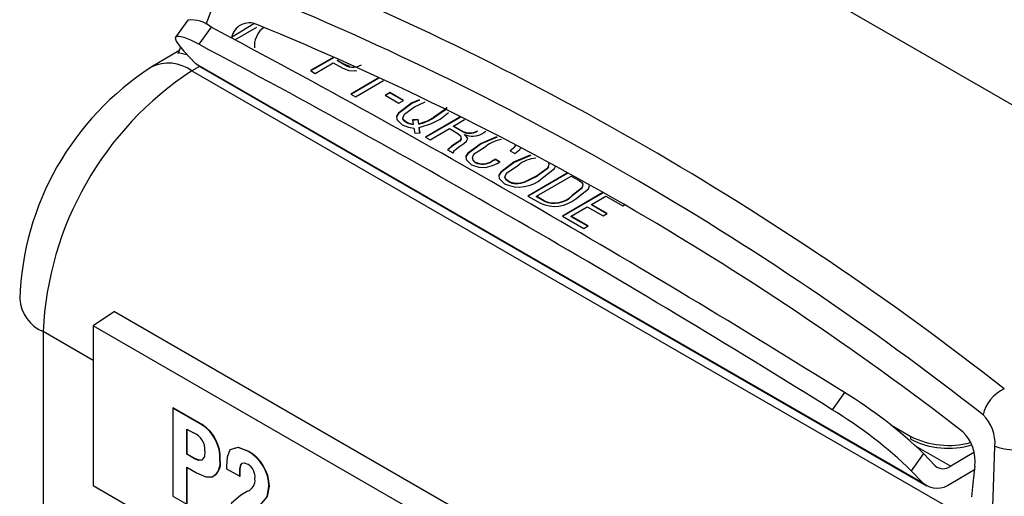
# Model space of a CAD drawing. Header units: millimetres. Extents: x 0 to 559, y 0 to 432.
# Tile 21 of 24: x 351 to 370, y 346 to 355. Entities that reach past the tile are written whole.
import ezdxf

# ---------------------------------------------------------------- set-up
doc = ezdxf.new("R2010")
doc.units = ezdxf.units.MM
doc.header["$LTSCALE"] = 2

msp = doc.modelspace()

# ---------------------------------------------------------------- linework, layer by layer
for p, q in [((360.3061776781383, 359.2375272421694), (374.6293187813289, 350.9689538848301)), ((355.0097926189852, 355.698286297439), (354.8114388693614, 355.1814057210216)), ((354.4761901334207, 355.2659577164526), (354.2452090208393, 354.9441101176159)), ((354.9131505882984, 355.1319066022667), (354.682169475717, 354.81005900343)), ((355.7162670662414, 355.1932623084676), (355.2971017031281, 354.9382696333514)), ((355.3595294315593, 354.8964696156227), (355.7690251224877, 355.1349297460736)), ((354.3364764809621, 354.7590541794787), (354.287717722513, 354.6328223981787)), ((355.7243002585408, 354.7967131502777), (355.7244977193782, 354.7445690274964)), ((354.310056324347, 354.6906549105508), (353.788786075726, 354.3791342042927)), ((354.6200966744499, 354.4526350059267), (354.4031940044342, 354.6818283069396)), ((357.2008105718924, 354.561895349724), (356.7775330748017, 354.315409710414)), ((357.2087389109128, 354.5583467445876), (356.7845746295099, 354.311344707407)), ((357.2828249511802, 354.5089784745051), (357.2984802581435, 354.5180949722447)), ((357.3722978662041, 354.4573268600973), (357.2828249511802, 354.5089784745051)), ((357.2828558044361, 354.5008309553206), (357.2828249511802, 354.5089784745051)), ((354.6917341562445, 354.3962550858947), (354.54901786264, 354.3109651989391)), ((354.6200966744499, 354.4526350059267), (368.2672575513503, 346.5742967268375)), ((354.6898407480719, 354.3973481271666), (368.3370016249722, 346.5190098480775)), ((356.8643516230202, 354.2652904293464), (357.2041268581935, 354.4631505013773)), ((357.2041268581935, 354.4631505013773), (357.2594268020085, 354.4312265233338)), ((357.3723287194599, 354.4491793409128), (357.2828558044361, 354.5008309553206)), ((357.3723287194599, 354.4491793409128), (357.3722978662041, 354.4573268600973)), ((354.54901786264, 354.3109651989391), (369.0234053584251, 345.9550791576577)), ((356.7775330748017, 354.315409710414), (356.8643516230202, 354.2652904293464)), ((358.0491751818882, 354.1751879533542), (357.5370378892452, 353.876956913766)), ((358.0569765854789, 354.1715654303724), (357.5440794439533, 353.872891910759)), ((357.6238564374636, 353.8268376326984), (358.1452803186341, 354.1304764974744)), ((357.5370378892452, 353.876956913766), (357.6238564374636, 353.8268376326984)), ((358.2643726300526, 353.9075776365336), (358.1756811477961, 353.8559302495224)), ((358.1756811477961, 353.8559302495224), (358.4342627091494, 353.7066542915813)), ((358.2644034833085, 353.899430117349), (358.1827227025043, 353.8518652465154)), ((358.5229541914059, 353.7583016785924), (358.2643726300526, 353.9075776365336)), ((358.2644034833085, 353.899430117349), (358.2643726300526, 353.9075776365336)), ((358.5159434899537, 353.7542191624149), (358.2644034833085, 353.899430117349)), ((358.8209976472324, 353.7694956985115), (358.678789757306, 353.7087183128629)), ((358.4342627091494, 353.7066542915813), (358.5229541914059, 353.7583016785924)), ((358.6788206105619, 353.7005707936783), (358.678789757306, 353.7087183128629)), ((358.8241359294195, 353.762676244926), (358.6788206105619, 353.7005707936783)), ((358.7315681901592, 353.6364228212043), (358.9264938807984, 353.7326860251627)), ((359.5762650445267, 353.4420507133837), (358.9363205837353, 353.0693941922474)), ((359.5838343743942, 353.4382930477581), (358.9433621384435, 353.0653291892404)), ((359.0824640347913, 353.4257252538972), (359.0824331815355, 353.4338727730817)), ((359.2071952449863, 353.4036763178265), (359.3658275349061, 353.5308372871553)), ((358.5757662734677, 353.3372645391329), (358.5757354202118, 353.3454120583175)), ((358.7960131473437, 353.3979557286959), (358.6881703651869, 353.3906071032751)), ((358.6881703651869, 353.3906071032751), (358.7042028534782, 353.3066846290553)), ((358.7960440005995, 353.3898082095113), (358.6897072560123, 353.3825622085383)), ((358.704233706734, 353.2985371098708), (358.7042028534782, 353.3066846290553)), ((358.7189235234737, 353.2372204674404), (358.7323416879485, 353.1437207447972)), ((358.8110498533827, 353.31857201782), (358.7960131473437, 353.3979557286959)), ((358.7960440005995, 353.3898082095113), (358.7960131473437, 353.3979557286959)), ((358.8110807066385, 353.3104244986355), (358.7960440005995, 353.3898082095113)), ((358.8110807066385, 353.3104244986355), (358.8110498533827, 353.31857201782)), ((358.8320449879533, 353.1499911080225), (358.818946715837, 353.2467721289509)), ((358.8189775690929, 353.2386246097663), (358.818946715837, 353.2467721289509)), ((358.8309822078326, 353.1499242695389), (358.8189775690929, 353.2386246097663)), ((359.0231391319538, 353.0192749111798), (359.3827062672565, 353.2286603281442)), ((359.3827062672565, 353.2286603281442), (359.5413514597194, 353.137076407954)), ((359.4614042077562, 353.2744882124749), (359.6695095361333, 353.3956734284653)), ((359.6045922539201, 353.191827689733), (359.4614042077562, 353.2744882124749)), ((359.4614350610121, 353.2663406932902), (359.4614042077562, 353.2744882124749)), ((359.604623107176, 353.1836801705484), (359.4614350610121, 353.2663406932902)), ((358.7323416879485, 353.1437207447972), (358.8320449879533, 353.1499911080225)), ((358.9363205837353, 353.0693941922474), (359.0231391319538, 353.0192749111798)), ((359.604623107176, 353.1836801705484), (359.6045922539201, 353.191827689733)), ((359.6642412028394, 353.1161091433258), (359.666339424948, 353.117242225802)), ((359.6642720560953, 353.1079616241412), (359.6642412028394, 353.1161091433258)), ((359.9120774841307, 353.1787501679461), (359.9120466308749, 353.1868976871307)), ((360.268595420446, 353.0739532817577), (359.9802850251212, 352.9485086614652)), ((360.2769194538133, 353.0694141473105), (359.9803158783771, 352.9403611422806)), ((359.9932437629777, 353.1313322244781), (360.0646750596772, 353.179422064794)), ((359.529830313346, 352.9599600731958), (359.5297994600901, 352.9681075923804)), ((359.9803158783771, 352.9403611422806), (359.9802850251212, 352.9485086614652)), ((359.3488256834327, 352.8313963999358), (359.4505184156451, 352.7725541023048)), ((359.4505184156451, 352.7725541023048), (359.4688665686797, 352.7832387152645)), ((360.5247723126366, 352.8125367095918), (360.6117424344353, 352.7623249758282)), ((360.9003156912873, 352.7294732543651), (360.5975387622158, 352.6010480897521)), ((360.9087333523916, 352.7248830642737), (360.5975696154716, 352.5929005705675)), ((359.8689856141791, 352.5907049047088), (359.8689547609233, 352.5988524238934)), ((360.1867454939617, 352.6136857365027), (360.1867146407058, 352.6218332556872)), ((360.3344303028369, 352.6010197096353), (360.247721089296, 352.6510217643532)), ((360.2477519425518, 352.6428742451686), (360.247721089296, 352.6510217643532)), ((360.3268492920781, 352.5972616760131), (360.2477519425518, 352.6428742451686)), ((360.5975387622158, 352.6010480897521), (360.5976029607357, 352.6009045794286)), ((360.5976338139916, 352.592757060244), (360.5976029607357, 352.6009045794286)), ((361.5959125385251, 352.3931363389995), (360.8548748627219, 351.9616105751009)), ((361.6031660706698, 352.3891947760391), (360.8619164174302, 351.9575455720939)), ((361.02039135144, 351.957319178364), (361.6712105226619, 352.3363083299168)), ((361.0350660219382, 352.3459340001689), (361.035133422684, 352.3457925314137)), ((361.0351642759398, 352.3376450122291), (361.035133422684, 352.3457925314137)), ((361.6712105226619, 352.3363083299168), (361.8153879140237, 352.2530764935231)), ((360.497325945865, 352.2279717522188), (360.4972950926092, 352.2361192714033)), ((360.8548748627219, 351.9616105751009), (361.091291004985, 351.8251304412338)), ((361.1645161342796, 351.8741177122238), (361.02039135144, 351.957319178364)), ((361.0204222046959, 351.9491716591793), (361.02039135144, 351.957319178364)), ((361.1645469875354, 351.8659701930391), (361.0204222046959, 351.9491716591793)), ((362.2601810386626, 352.0266993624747), (361.5044513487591, 351.5866180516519)), ((362.267328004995, 352.0226957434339), (361.5114929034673, 351.582553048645)), ((361.6840487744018, 351.9624302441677), (361.6840179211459, 351.9705777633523)), ((362.0497164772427, 351.8034642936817), (362.3207870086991, 351.9613158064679)), ((362.3207870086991, 351.9613158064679), (362.6359465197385, 351.779378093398)), ((361.1645469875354, 351.8659701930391), (361.1645161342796, 351.8741177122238)), ((361.6699678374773, 351.5823266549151), (361.971018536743, 351.757636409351)), ((361.971018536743, 351.757636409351), (362.2667504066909, 351.586914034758)), ((362.3454483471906, 351.6327419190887), (362.0497164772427, 351.8034642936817)), ((362.0497473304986, 351.7953167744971), (362.0497164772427, 351.8034642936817)), ((362.3384376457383, 351.6286594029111), (362.0497473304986, 351.7953167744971)), ((362.6359465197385, 351.779378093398), (362.6663281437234, 351.7970701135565)), ((361.5044513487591, 351.5866180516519), (361.9085880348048, 351.3533149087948)), ((361.9872859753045, 351.3991427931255), (361.6699678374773, 351.5823266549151)), ((361.6699986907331, 351.5741791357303), (361.6699678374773, 351.5823266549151)), ((361.9802752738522, 351.3950602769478), (361.6699986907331, 351.5741791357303)), ((362.2667504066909, 351.586914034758), (362.3454483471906, 351.6327419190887)), ((361.9085880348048, 351.3533149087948), (361.9872859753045, 351.3991427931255)), ((353.1013756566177, 349.7915967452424), (352.6990935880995, 349.5257487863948)), ((353.1013756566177, 349.7915967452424), (365.1315494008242, 342.8467252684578)), ((364.7001546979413, 342.5976836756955), (352.6990935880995, 349.5257487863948)), ((352.6990935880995, 349.5257487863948), (352.6990935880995, 346.5273591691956)), ((352.6990935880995, 348.8757300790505), (351.7605655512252, 349.4175307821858)), ((351.7605655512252, 349.4175307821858), (351.7605655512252, 328.7516301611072)), ((366.7954604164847, 348.2723951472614), (366.5644793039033, 347.9505475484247)), ((354.1935817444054, 347.9819151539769), (354.2006528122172, 347.985997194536)), ((354.1935817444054, 347.9819151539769), (354.1935817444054, 346.3273131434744)), ((354.7378213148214, 347.6674129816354), (354.1935817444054, 347.9819151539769)), ((354.7448923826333, 347.6714950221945), (354.2006528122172, 347.985997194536)), ((354.4571200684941, 347.5868296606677), (354.5802382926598, 347.5157550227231)), ((354.4571200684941, 347.1137212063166), (354.4571200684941, 347.5868296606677)), ((354.4641911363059, 347.1178032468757), (354.4641911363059, 347.5827476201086)), ((354.7378213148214, 347.6674129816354), (354.7448923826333, 347.6714950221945)), ((367.6657957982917, 347.6641417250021), (368.0380083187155, 347.449268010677)), ((368.0382057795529, 347.3971238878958), (368.0380083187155, 347.449268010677)), ((355.6128673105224, 347.1622596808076), (355.6199383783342, 347.1663417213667)), ((368.2813359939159, 347.1253376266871), (368.0503548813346, 346.8034900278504)), ((368.1379447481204, 347.2666398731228), (368.7885077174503, 346.8910778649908)), ((368.4982386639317, 346.8961443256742), (368.2813359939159, 347.1253376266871)), ((369.2238171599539, 347.1445700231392), (368.7885077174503, 346.8910778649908)), ((354.4571200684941, 347.1137212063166), (354.4641911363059, 347.1178032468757)), ((354.6013462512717, 347.0301418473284), (354.4571200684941, 347.1137212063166)), ((354.6084173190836, 347.0342238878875), (354.4641911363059, 347.1178032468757)), ((354.6013462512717, 347.0301418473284), (354.6084173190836, 347.0342238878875)), ((355.075271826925, 347.0042932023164), (355.0823428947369, 347.0083752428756)), ((355.478203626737, 346.9243396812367), (355.4950357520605, 346.9447376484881)), ((354.4571200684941, 346.8707734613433), (354.6379499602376, 346.7663825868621)), ((354.4571200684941, 346.1751757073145), (354.4571200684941, 346.8707734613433)), ((354.4641911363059, 346.1792577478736), (354.4641911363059, 346.8666914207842)), ((355.2031652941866, 346.8885853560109), (355.2034418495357, 346.8424434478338)), ((355.2034418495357, 346.8424434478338), (355.4492633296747, 346.7005337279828)), ((355.4711325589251, 346.9202576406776), (355.478203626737, 346.9243396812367)), ((368.0503548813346, 346.8034900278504), (368.2672575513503, 346.5742967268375)), ((368.7897418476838, 346.5651770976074), (369.2349755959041, 346.8244484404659)), ((354.9401808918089, 346.6910058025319), (354.9472519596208, 346.695087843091)), ((355.4492633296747, 346.7005337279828), (355.4563343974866, 346.7046157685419)), ((352.6990935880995, 346.5273591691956), (364.7001546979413, 339.5992940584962)), ((355.5970882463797, 346.4175913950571), (355.4612500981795, 346.338392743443)), ((355.9982086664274, 346.512730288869), (356.0052797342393, 346.5168123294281)), ((354.1935817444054, 346.3273131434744), (354.4571200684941, 346.1751757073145))]:
    msp.add_line(p, q)
at = {"flags": 128}
for points in [[(354.682169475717, 354.81005900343), (354.5297815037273, 354.8850025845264), (354.4060060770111, 354.9349663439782), (354.3146346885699, 354.9584197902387), (354.2584662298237, 354.9546444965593), (354.239221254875, 354.923756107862), (354.2574892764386, 354.8667007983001), (354.3127107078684, 354.7852262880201), (354.4031940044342, 354.6818283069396)], [(354.4671960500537, 354.6141996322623), (354.4240098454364, 354.6207674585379), (354.3239504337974, 354.6438801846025), (354.3017391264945, 354.6570836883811), (354.3046598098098, 354.6737257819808)], [(354.6898407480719, 354.3973481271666), (354.6677998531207, 354.4113843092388), (354.6200966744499, 354.4526350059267)], [(357.2594268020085, 354.4312265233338), (357.3846515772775, 354.3634424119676), (357.4970608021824, 354.3208418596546)], [(357.5236998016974, 354.394652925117), (357.4520944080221, 354.4159266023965), (357.3722978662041, 354.4573268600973)], [(357.4970608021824, 354.3208418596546), (357.5983587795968, 354.3122589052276), (357.6472794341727, 354.3204120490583)], [(358.678789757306, 353.7087183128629), (358.4275980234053, 353.5177499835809), (358.3934130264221, 353.4610370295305), (358.3966680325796, 353.4012266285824), (358.4992235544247, 353.2983221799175)], [(358.6788206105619, 353.7005707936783), (358.4276288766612, 353.5096024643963), (358.397081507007, 353.4589243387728)], [(358.5757354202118, 353.3454120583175), (358.5317641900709, 353.3795737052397), (358.511442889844, 353.4204218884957), (358.5199788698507, 353.4627693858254), (358.5489935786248, 353.5021744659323), (358.7315681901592, 353.6364228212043)], [(359.329187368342, 353.6283556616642), (359.3264843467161, 353.6189346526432), (359.2897059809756, 353.5772532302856), (359.0824331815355, 353.4338727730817)], [(359.3292182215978, 353.6202081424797), (359.3265151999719, 353.6107871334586), (359.2897368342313, 353.569105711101), (359.0824640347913, 353.4257252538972)], [(358.5757662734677, 353.3372645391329), (358.5317950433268, 353.3714261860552), (358.5114737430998, 353.4122743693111), (358.5194655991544, 353.4519224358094)], [(358.818946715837, 353.2467721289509), (359.0500489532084, 353.3226440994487), (359.2071952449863, 353.4036763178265)], [(358.4992235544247, 353.2983221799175), (358.6135523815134, 353.2529157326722), (358.7189235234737, 353.2372204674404)], [(358.7042028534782, 353.3066846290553), (358.6267568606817, 353.3223399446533), (358.5757354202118, 353.3454120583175)], [(358.704233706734, 353.2985371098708), (358.6267877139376, 353.3141924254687), (358.5757662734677, 353.3372645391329)], [(359.5413514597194, 353.137076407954), (359.5948190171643, 353.0931200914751), (359.6042122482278, 353.0402346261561), (359.5762502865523, 353.0010297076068), (359.5297994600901, 352.9681075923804)], [(359.5982019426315, 353.0660998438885), (359.6042431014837, 353.0320871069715), (359.5762811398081, 352.9928821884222), (359.529830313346, 352.9599600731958)], [(359.6540930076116, 352.9468729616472), (359.7071057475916, 352.9910639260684), (359.730635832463, 353.0424405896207), (359.7069548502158, 353.0820403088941), (359.6642412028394, 353.1161091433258)], [(359.7239722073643, 353.0454876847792), (359.7069857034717, 353.0738927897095), (359.6642720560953, 353.1079616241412)], [(359.5297994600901, 352.9681075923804), (359.4203150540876, 352.8950521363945), (359.3488256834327, 352.8313963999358)], [(359.529830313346, 352.9599600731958), (359.4203459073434, 352.8869046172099), (359.3488565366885, 352.8232488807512)], [(359.4887338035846, 352.8312052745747), (359.5792652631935, 352.8969723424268), (359.6540930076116, 352.9468729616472)], [(359.9802850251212, 352.9485086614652), (359.7283490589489, 352.7637022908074), (359.6939315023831, 352.7083407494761), (359.6975792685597, 352.6497252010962), (359.7979080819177, 352.5486075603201)], [(359.9803158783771, 352.9403611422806), (359.7283799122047, 352.7555547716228), (359.6939623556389, 352.7001932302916), (359.6973570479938, 352.6456442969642)], [(359.8689547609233, 352.5988524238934), (359.8292780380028, 352.636980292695), (359.8156027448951, 352.6807204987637), (359.8318593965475, 352.7243046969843), (359.8690144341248, 352.763534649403), (360.0713194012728, 352.8984906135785)], [(360.6181250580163, 352.9104516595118), (360.6135091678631, 352.8916040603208), (360.5247723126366, 352.8125367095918)], [(360.6181559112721, 352.9023041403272), (360.6135400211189, 352.8834565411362), (360.5248031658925, 352.8043891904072)], [(360.6117424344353, 352.7623249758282), (360.7057502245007, 352.8329599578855), (360.7301283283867, 352.8879390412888)], [(359.4688665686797, 352.7832387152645), (359.4632015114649, 352.7889386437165), (359.4611833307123, 352.7954326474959), (359.4664089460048, 352.8081829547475), (359.4887338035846, 352.8312052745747)], [(359.463756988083, 352.7802632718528), (359.4632323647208, 352.780791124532), (359.4612141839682, 352.7872851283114), (359.4622036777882, 352.7896994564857)], [(359.7979080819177, 352.5486075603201), (359.9349225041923, 352.5015490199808), (360.0605485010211, 352.4996551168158)], [(359.8689856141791, 352.5907049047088), (359.8293088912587, 352.6288327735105), (359.8262887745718, 352.6384925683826)], [(360.0605485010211, 352.4996551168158), (360.1918387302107, 352.5329688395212), (360.2802473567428, 352.5741754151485)], [(360.247721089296, 352.6510217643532), (360.2134873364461, 352.6347255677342), (360.1867146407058, 352.6218332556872)], [(360.2477519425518, 352.6428742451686), (360.213518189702, 352.6265780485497), (360.1867454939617, 352.6136857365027)], [(360.2802473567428, 352.5741754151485), (360.3105954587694, 352.5892043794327), (360.3344303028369, 352.6010197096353)], [(360.5976029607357, 352.6009045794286), (360.3461488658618, 352.4098523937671), (360.3122034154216, 352.3530507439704), (360.3156742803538, 352.2932050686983), (360.4185971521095, 352.1902913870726)], [(360.5976338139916, 352.592757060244), (360.3461797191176, 352.4017048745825), (360.3157267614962, 352.3507472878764)], [(360.4972950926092, 352.2361192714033), (360.4486000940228, 352.273170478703), (360.4262191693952, 352.3177488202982), (360.4392425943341, 352.3636803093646), (360.4759778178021, 352.405408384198), (360.6842010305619, 352.5484840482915)], [(361.2415973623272, 352.5820655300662), (361.2512403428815, 352.5640805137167), (361.2451552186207, 352.521346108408), (361.2173796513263, 352.4814056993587), (361.0350660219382, 352.3459340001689)], [(361.243688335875, 352.5110448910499), (361.2174105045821, 352.4732581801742), (361.035096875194, 352.3377864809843)], [(361.125944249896, 352.2960060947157), (361.355042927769, 352.4773357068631), (361.371971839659, 352.5147107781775)], [(360.497325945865, 352.2279717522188), (360.4486309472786, 352.2650229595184), (360.4262500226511, 352.3096013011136), (360.4366013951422, 352.346108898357)], [(361.035133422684, 352.3457925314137), (360.7892367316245, 352.2245961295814), (360.7174679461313, 352.2031215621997), (360.6383491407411, 352.1953456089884), (360.5614140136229, 352.208096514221), (360.4972950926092, 352.2361192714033)], [(361.0351642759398, 352.3376450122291), (360.7892675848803, 352.2164486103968), (360.717498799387, 352.1949740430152), (360.638379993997, 352.1871980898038), (360.5614448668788, 352.1999489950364), (360.497325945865, 352.2279717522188)], [(361.8153879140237, 352.2530764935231), (361.8588674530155, 352.2204908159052), (361.8839672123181, 352.1820461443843), (361.8815690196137, 352.1409298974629), (361.8556552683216, 352.1024056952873), (361.6840179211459, 351.9705777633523)], [(361.8764342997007, 352.1251030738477), (361.8556861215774, 352.0942581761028), (361.6840487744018, 351.9624302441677)], [(361.7563146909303, 351.9098293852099), (361.9914295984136, 352.0955941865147), (362.0102941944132, 352.1523036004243), (361.9999807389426, 352.1841781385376)], [(354.7973388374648, 347.1733715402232), (354.786795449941, 347.0699251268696), (354.741310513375, 347.0008964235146), (354.6757850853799, 346.9973008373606), (354.6013462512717, 347.0301418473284)], [(355.6128673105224, 347.1622596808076), (355.4202097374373, 347.2374693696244), (355.2658264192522, 347.1958791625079), (355.2151548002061, 347.0578726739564), (355.2031652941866, 346.8885853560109)], [(355.6199383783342, 347.1663417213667), (355.4272808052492, 347.2415514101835), (355.3462708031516, 347.2197276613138)], [(369.5737227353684, 345.9441629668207), (369.5993508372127, 346.6835585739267), (369.6192118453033, 347.2644480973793)], [(354.7197384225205, 347.0034067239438), (354.6828561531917, 347.0013828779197), (354.6084173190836, 347.0342238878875)], [(355.4711325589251, 346.9202576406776), (355.4949756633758, 346.9491518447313), (355.5326289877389, 346.9535826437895), (355.6009638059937, 346.9261836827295)], [(354.6379499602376, 346.7663825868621), (354.8151888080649, 346.6898670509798), (354.9401808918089, 346.6910058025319)], [(355.4492633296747, 346.7005337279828), (355.4510894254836, 346.8312925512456), (355.4711325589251, 346.9202576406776)], [(355.4563343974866, 346.7046157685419), (355.4581604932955, 346.8353745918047), (355.478203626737, 346.9243396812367)], [(369.2420059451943, 346.888047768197), (369.2064475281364, 346.5663722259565), (369.1784954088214, 346.3136234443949)], [(355.8309475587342, 346.1600545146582), (355.9653978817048, 346.3149582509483), (355.9982086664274, 346.512730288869)], [(355.838018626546, 346.1641365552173), (355.9724689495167, 346.3190402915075), (356.0052797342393, 346.5168123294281)], [(355.4612500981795, 346.338392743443), (355.2943863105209, 346.1938610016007), (355.2125773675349, 346.019089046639)]]:
    msp.add_lwpolyline(points, dxfattribs=at)
for centre, radius, start, end in [((334.3622872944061, 303.1782686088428), 57.40251581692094, 51.88337587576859, 68.1220006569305), ((334.2485323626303, 303.0519330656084), 56.94292617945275, 51.88337587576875, 68.12200065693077), ((354.5357034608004, 354.6807548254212), 0.588221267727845, 50.0831350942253, 95.80684018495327), ((263.6224700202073, 183.2734221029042), 194.600429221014, 57.98247457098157, 62.02290196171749), ((355.629949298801, 354.8742495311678), 0.3389485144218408, 65.24523759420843, 169.1126554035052), ((356.1625592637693, 354.775230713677), 0.4387851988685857, 126.5865954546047, 177.1937403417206), ((334.2361926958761, 302.5801537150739), 56.83964669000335, 52.27000707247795, 67.7353694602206), ((263.3914889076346, 182.9515745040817), 194.6004292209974, 57.9824745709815, 62.0229019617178), ((356.7166591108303, 349.8433878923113), 5.398656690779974, 122.8443613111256, 178.0199900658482), ((354.113868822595, 353.7311116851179), 0.7249722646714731, 53.11373301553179, 116.6608441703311), ((357.5709415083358, 354.7042652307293), 0.3232891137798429, 232.0952673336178, 300.6682028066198), ((357.9487985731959, 349.1324530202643), 6.194795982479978, 123.2855751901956, 177.3623791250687), ((358.5316827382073, 354.3531460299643), 1.071629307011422, 285.1112336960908, 300.9264596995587), ((358.5317135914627, 354.3449985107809), 1.071629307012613, 285.1112336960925, 300.9264596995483), ((359.7624262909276, 353.4454819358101), 0.2987508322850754, 238.1084382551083, 300.054254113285), ((359.7624571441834, 353.4373344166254), 0.2987508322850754, 238.108438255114, 300.054254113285), ((359.8153069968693, 353.4603467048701), 0.3740481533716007, 246.5306935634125, 298.4052954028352), ((360.5055524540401, 352.2989146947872), 0.7403037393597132, 101.4085717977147, 125.9133204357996), ((361.0681045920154, 352.0322933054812), 0.6432999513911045, 95.64369842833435, 126.6390753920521), ((360.0081771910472, 352.8821505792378), 0.3156591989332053, 243.8289153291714, 304.4441003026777), ((360.0082080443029, 352.8740030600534), 0.3156591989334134, 243.8289153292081, 304.4441003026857), ((360.6911048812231, 352.7862369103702), 0.6552949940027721, 245.4268257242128, 311.5733288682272), ((361.3553703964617, 352.2934021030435), 0.4606785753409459, 245.5254238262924, 315.5121250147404), ((361.3554012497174, 352.2852545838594), 0.4606785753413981, 245.5254238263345, 315.512125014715), ((361.3553983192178, 352.4045660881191), 0.6367875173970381, 245.4964567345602, 309.0200326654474), ((352.0391308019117, 350.0811492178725), 0.7197138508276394, 184.0630551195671, 247.2289337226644), ((362.373184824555, 341.0079513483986), 8.504626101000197, 45.99680194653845, 58.66877368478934), ((370.0802571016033, 347.7016876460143), 0.6992690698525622, 114.0928533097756, 167.5770024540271), ((362.1422037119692, 340.6861037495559), 8.504626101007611, 45.99680194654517, 58.66877368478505), ((368.8723375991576, 347.3182075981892), 0.7488065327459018, 355.8829890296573, 45.4809360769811), ((354.4514286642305, 347.1940567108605), 0.3465281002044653, 356.5778303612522, 68.1785867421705), ((354.342976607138, 347.0490618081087), 0.7336623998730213, 356.5015970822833, 57.43995968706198), ((354.3500476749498, 347.0531438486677), 0.7336623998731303, 356.5015970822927, 57.43995968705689), ((368.4799068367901, 346.9868670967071), 0.7684792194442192, 352.6118345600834, 45.48222865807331), ((368.7480508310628, 348.8492555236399), 1.569753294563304, 243.1068906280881, 285.2696498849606), ((368.7457040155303, 348.768589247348), 1.543201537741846, 242.7121353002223, 286.5694115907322), ((355.2274913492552, 346.4945616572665), 0.7709314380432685, 1.350421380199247, 60.00770249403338), ((355.2345624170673, 346.4986436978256), 0.7709314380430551, 1.350421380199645, 60.00770249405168), ((370.0639209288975, 348.558299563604), 1.368143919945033, 251.0316657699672, 282.2571513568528), ((354.7916169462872, 346.9408368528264), 0.2906661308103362, 300.7381568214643, 12.60999787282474), ((354.7986880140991, 346.9449188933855), 0.2906661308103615, 300.7381568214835, 12.60999787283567), ((355.4591811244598, 346.6876018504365), 0.2775312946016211, 353.0456659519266, 59.27813798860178), ((368.6464627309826, 347.0706178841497), 0.2289353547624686, 229.6504245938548, 308.3496561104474), ((355.5123625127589, 346.6251375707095), 0.224173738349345, 292.2065568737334, 7.397085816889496), ((368.5340608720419, 346.8883491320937), 0.4120836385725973, 229.6504245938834, 308.3496561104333)]:
    msp.add_arc(centre, radius, start, end)

doc.saveas('drawing.dxf')
